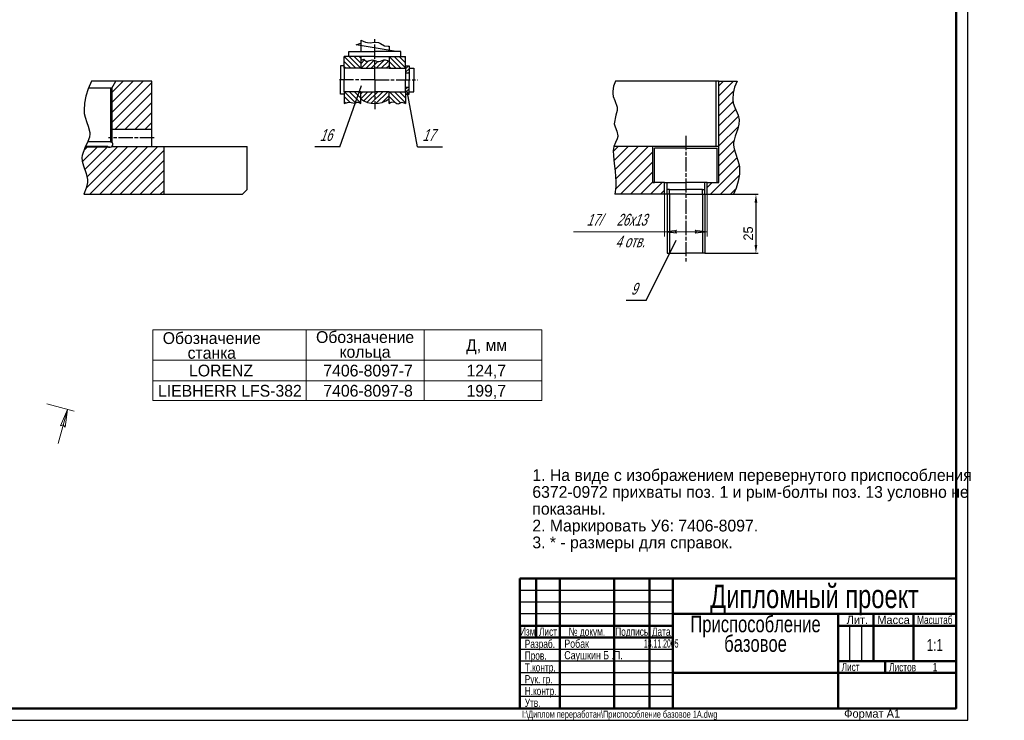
# Model space of a CAD drawing. Header units: millimetres. Extents: x 62 to 919, y 319 to 913.
# Tile 4 of 5: x 501 to 919, y 319 to 616. Entities that reach past the tile are written whole.
import ezdxf
from ezdxf.enums import TextEntityAlignment as Align

# ---------------------------------------------------------------- set-up
doc = ezdxf.new("R2010")
doc.units = ezdxf.units.MM
for name, pattern in [('AM_ISO08W050x2', [9, 6, -0.75, 1.5, -0.75]), ('K5LT_BASIC', [0]), ('K5LT_THIN', [0]), ('K5LT_THIN_INCLUDED_TO_HATCHING', [0])]:
    doc.linetypes.add(name, pattern=pattern)
for name, color, linetype, lineweight in [('AM_4', 3, 'Continuous', 25), ('AM_5', 3, 'Continuous', 25), ('AM_6', 2, 'Continuous', 35), ('AM_7', 4, 'AM_ISO08W050x2', 25), ('AM_8', 1, 'Continuous', 25)]:
    doc.layers.add(name, color=color, linetype=linetype, lineweight=lineweight)
doc.layers.add('LAYER0VIEW0', color=7, linetype='Continuous')
doc.styles.add('ACISOTS', font='aaa.shx')
doc.styles.add('K5_TEXTSTYLE', font='win_eskd.shx', dxfattribs={"width": 0.7, "oblique": 15, "bigfont": 'b_eskd.shx'})
doc.styles.get("Standard").update_dxf_attribs({"font": 'aaa.shx'})
doc.dimstyles.new('AM_ISO', dxfattribs={"dimtxt": 4, "dimasz": 3.5, "dimexe": 1, "dimexo": 0, "dimgap": 1.25, "dimtad": 1, "dimzin": 9, "dimtxsty": 'Standard', "dimcen": 0, "dimclrd": 3, "dimclre": 3, "dimclrt": 7, "dimadec": 0, "dimazin": 3, "dimtp": 0.1, "dimtm": 0.1, "dimtfac": 0.71, "dimtmove": 0, "dimatfit": 2, "dimldrblk": 'Сварка пр', "dimfxl": 0, "dimlwd": -1, "dimlwe": -1, "dimarcsym": 0})
pattern_1 = [(45, (62.8344, 315.4426), (-2.12132, 2.12132), [])]

# ---------------------------------------------------------------- blocks, each defined once
blk = doc.blocks.new('*D33')
at = {"layer": 'AM_5', "color": 3}
for p, q in [((791.93, 542.07), (814.63, 542.07)), ((813.63, 538.57), (813.63, 520.57)), ((791.93, 517.07), (814.63, 517.07))]:
    blk.add_line(p, q, dxfattribs=at)
for points in [[(813.05, 538.57), (814.21, 538.57), (813.63, 542.07)], [(813.05, 520.57), (814.21, 520.57), (813.63, 517.07)]]:
    blk.add_solid(points, dxfattribs=at)
at = {"layer": 'Defpoints', "color": 0}
for p in [(791.93, 542.07), (791.93, 517.07), (813.63, 517.07)]:
    blk.add_point(p, dxfattribs=at)
at = {"layer": 'AM_5', "color": 7, "insert": (810.38, 525.46), "char_height": 4, "attachment_point": 5, "rotation": 90}
blk.add_mtext('25', dxfattribs=at)
blk = doc.blocks.new('Сварка пр')
blk.add_hatch(color=3).paths.add_polyline_path([(-1.2, 0), (-1.2, -0.2), (0, 0)])
at = {"color": 3}
blk.add_lwpolyline([(0, 0), (-1.2, 0), (-1.2, -0.2), (0, 0)], dxfattribs=at)
blk = doc.blocks.new('A1')
at = {"color": 7}
blk.add_line((589, 5), (20, 5), dxfattribs=at)
at = {"color": 6, "lineweight": 25}
blk.add_lwpolyline([(0, 0), (841, 0), (841, 594), (0, 594)], close=True, dxfattribs=at)
at = {"color": 7, "lineweight": 50}
blk.add_lwpolyline([(20, 5), (836, 5), (836, 589), (20, 589)], dxfattribs=at)
at = {"color": 5, "lineweight": 35}
blk.add_text('Формат А1', height=3.5, dxfattribs=at).set_placement((788.55, 1.02))
at = {"color": 7, "lineweight": 70, "ltscale": 0.75, "width": 0.75}
blk.add_attdef('NUMB', text='', height=7, rotation=180, dxfattribs=at).set_placement((55, 582), align=Align.MIDDLE_CENTER)
blk = doc.blocks.new('SHTAMP СТУДЕНТ')
at = {"color": 7, "lineweight": 50}
for p, q in [((-185, 55), (0, 55)), ((-185, 55), (-185, 0)), ((-178, 30), (-178, 55)), ((-168, 0), (-168, 55)), ((-145, 0), (-145, 55)), ((-130, 0), (-130, 55)), ((-120, 0), (-120, 55)), ((-120, 40), (0, 40)), ((-50, 0), (-50, 40)), ((-35, 20), (-35, 40)), ((-18, 20), (-18, 40)), ((-185, 35), (-120, 35)), ((-50, 35), (0, 35)), ((-185, 30), (-120, 30)), ((-50, 20), (0, 20)), ((-30, 15), (-30, 20)), ((-120, 15), (0, 15))]:
    blk.add_line(p, q, dxfattribs=at)
for p, q in [((0, 0), (0, 55)), ((-185, 0), (0, 0))]:
    blk.add_line(p, q)
at = {"color": 6, "lineweight": 25}
for p, q in [((-120, 50), (-185, 50)), ((-120, 45), (-185, 45)), ((-120, 40), (-185, 40)), ((-45, 20), (-45, 35)), ((-40, 20), (-40, 35)), ((-120, 25), (-185, 25)), ((-120, 20), (-185, 20)), ((-120, 15), (-185, 15)), ((-120, 10), (-185, 10)), ((-120, 5), (-185, 5))]:
    blk.add_line(p, q, dxfattribs=at)
at = {"color": 5, "lineweight": 35}
for s, p in [(' Лит.', (-42.5, 37.5)), ('Масса', (-26.5, 37.5))]:
    blk.add_text(s, height=3.5, dxfattribs=at).set_placement(p, align=Align.MIDDLE_CENTER)
at = {"color": 5, "lineweight": 35, "width": 0.75}
for s, p in [('Масштаб', (-9, 37.5)), ('Изм', (-181.63, 32.59)), ('Лист', (-173, 32.5)), ('№ докум.', (-156.5, 32.5)), ('Подпись', (-137.5, 32.5)), ('Дата', (-125, 32.5))]:
    blk.add_text(s, height=3.5, dxfattribs=at).set_placement(p, align=Align.MIDDLE_CENTER)
for s, p in [('Разраб.', (-182.85, 25.6)), ('Пров.', (-182.85, 20.6)), ('Т.контр.', (-182.85, 15.6)), ('Лист', (-48.51, 15.78)), ('Листов', (-28.39, 15.68)), ('Рук. гр.', (-182.85, 10.6)), ('Н.контр.', (-182.85, 5.6)), ('Утв.', (-182.85, 0.6))]:
    blk.add_text(s, height=3.5, dxfattribs=at).set_placement(p)
at = {"color": 7, "lineweight": 70, "ltscale": 0.75, "width": 0.75}
for tag, height, p in [('NUMB', 10, (-60, 47.5)), ('NAME1', 7, (-85, 35.75)), ('NAME2', 7, (-85, 27.45)), ('NAME3', 7, (-85, 19.15))]:
    blk.add_attdef(tag, text='', height=height, dxfattribs=at).set_placement(p, align=Align.MIDDLE_CENTER)
at = {"color": 2, "width": 0.55}
blk.add_attdef('GEN-TITLE-DAT{2.7}', text='', height=3.5, dxfattribs=at).set_placement((-125, 27.5), align=Align.MIDDLE_CENTER)
at = {"color": 7, "width": 0.75, "flags": 12}
blk.add_attdef('GEN-TITLE-SCA{40.5}', text='', height=5, dxfattribs=at).set_placement((-8.99, 24.38), align=Align.CENTER)
at = {"color": 7, "lineweight": 35, "ltscale": 0.75, "width": 0.8}
blk.add_attdef('MASS', text='', height=5, dxfattribs=at).set_placement((-26.45, 24.38), align=Align.CENTER)
at = {"color": 1, "lineweight": 35, "ltscale": 0.75, "width": 0.8}
for tag, p in [('RAZRAB', (-166.08, 25.67)), ('PROVER', (-166.08, 20.78))]:
    blk.add_attdef(tag, p, '', height=3.5, dxfattribs=at)
at = {"color": 1, "lineweight": 35, "ltscale": 0.75, "width": 0.75}
for tag, p in [('LIST', (-35.97, 15.87)), ('LISTOV', (-8.91, 15.73))]:
    blk.add_attdef(tag, text='', height=3.5, dxfattribs=at).set_placement(p, align=Align.CENTER)
at = {"color": 7, "lineweight": 50, "ltscale": 0.75, "width": 0.75}
for tag, p in [('MATER1', (-98.43, 8.52)), ('MATER2', (-98.43, 1.52))]:
    blk.add_attdef(tag, p, '', height=5, dxfattribs=at)
blk.add_attdef('MATER', text='', height=5, dxfattribs=at).set_placement((-101.07, 5.22), align=Align.RIGHT)
at = {"color": 2, "width": 0.65}
blk.add_attdef('GEN-TITLE-DWG{40.5}', (-184, -4), '', height=3, dxfattribs=at)

msp = doc.modelspace()

# ---------------------------------------------------------------- hatches: boundary and pattern name
at = {"layer": 'AM_8'}
h = msp.add_hatch(dxfattribs=at)
h.set_pattern_fill('МЕТАЛЛ', color=256, style=0, pattern_type=0)
h.set_pattern_definition([(315, (62.8344, 315.4426), (1.0606602, 1.0606602), [])])
h.paths.add_polyline_path([(639.067, 595.55), (646.067, 595.55), (646.067, 599.021), (646.067, 600.55), (641.067, 600.55), (639.067, 600.55), (639.067, 596.55)])
h.paths.add_polyline_path([(639.067, 580.55), (640.5, 581.018), (641.191, 581.09), (641.951, 580.962), (643.448, 580.651), (644.016, 580.862), (644.585, 581.119), (644.891, 581.152), (645.635, 580.887), (646.067, 580.55), (646.067, 585.55), (639.067, 585.55), (639.067, 584.55)])
h.paths.add_polyline_path([(663.067, 600.55), (658.067, 600.55), (658.067, 595.55), (665.067, 595.55), (665.067, 596.55), (665.067, 600.55)])
h.paths.add_polyline_path([(658.067, 580.55), (659.165, 581.152), (659.967, 581.278), (660.499, 581.119), (661.411, 580.582), (661.912, 580.462), (662.422, 580.628), (663.46, 581.089), (663.482, 581.09), (664.391, 580.92), (665.067, 580.55), (665.067, 584.55), (665.067, 585.55), (658.067, 585.55)])
h = msp.add_hatch(dxfattribs=at)
h.set_pattern_fill('МЕТАЛЛ', color=256, style=0, pattern_type=0)
h.set_pattern_definition([(45, (62.8344, 315.4426), (-1.0606602, 1.0606602), [])])
h.paths.add_polyline_path([(646.067, 595.55), (652.067, 595.55), (658.067, 595.55), (658.067, 598.423), (656.891, 599.004), (656.365, 599.115), (655.674, 599.034), (654.595, 598.588), (653.664, 598.36), (652.849, 598.523), (651.422, 599.051), (650.902, 599.113), (650.204, 598.939), (648.826, 598.451), (648.521, 598.487), (648.109, 598.76), (647.329, 599.302), (646.679, 599.167), (646.067, 598.737)])
edge = h.paths.add_edge_path()
edge.add_arc((652.067, 590.55), 10, 233.1301, 306.8699)
edge.add_line((658.067, 582.55), (658.067, 585.55))
edge.add_line((658.067, 585.55), (652.067, 585.55))
edge.add_line((652.067, 585.55), (646.067, 585.55))
edge.add_line((646.067, 585.55), (646.067, 582.55))
h = msp.add_hatch(dxfattribs=at)
h.set_pattern_fill('МЕТАЛЛ', color=256, style=0, pattern_type=0)
h.set_pattern_definition([(45, (62.8344, 315.4426), (-0.7071068, 0.7071068), [])])
h.paths.add_polyline_path([(666.567, 593.55), (666.567, 596.55), (665.067, 596.55), (665.067, 595.55), (665.067, 593.55)])
h.paths.add_polyline_path([(666.567, 585.55), (666.567, 587.55), (665.067, 587.55), (665.067, 585.55), (665.067, 584.55), (666.567, 584.55)])
h = msp.add_hatch(dxfattribs=at)
h.set_pattern_fill('МЕТАЛЛ', color=256, style=0, pattern_type=0)
h.set_pattern_definition(pattern_1)
h.paths.add_polyline_path([(557.528, 569.721), (557.528, 590.066), (542.26, 590.066), (540.528, 587.066), (540.528, 569.721)])
edge = h.paths.add_edge_path()
edge.add_line((528.692, 542.066), (562.528, 542.066))
edge.add_line((562.528, 542.066), (562.528, 562.321))
edge.add_line((562.528, 562.321), (557.528, 562.321))
edge.add_line((557.528, 562.321), (540.528, 562.321))
edge.add_arc((539.701, 563.321), 1.298, 628.68163, 669.60266, ccw=False)
edge.add_line((539.671, 562.023), (529.248, 562.023))
edge.add_line((529.248, 562.023), (528.269, 559.725))
edge.add_line((528.269, 559.725), (527.851, 557.737))
edge.add_line((527.851, 557.737), (527.845, 557.634))
edge.add_line((527.845, 557.634), (527.958, 556.094))
edge.add_line((527.958, 556.094), (528.47, 554.178))
edge.add_line((528.47, 554.178), (529.576, 551.15))
edge.add_line((529.576, 551.15), (530.239, 548.31))
edge.add_line((530.239, 548.31), (530.208, 547.028))
edge.add_line((530.208, 547.028), (529.685, 544.615))
edge.add_line((529.685, 544.615), (528.747, 542.182))
edge.add_line((528.747, 542.182), (528.692, 542.066))
h = msp.add_hatch(dxfattribs=at)
h.set_pattern_fill('МЕТАЛЛ', color=256, style=0, pattern_type=0)
h.set_pattern_definition(pattern_1)
h.paths.add_polyline_path([(769.93, 547.066), (769.93, 562.321), (753.326, 562.321), (753.125, 560.664), (753.226, 558.531), (753.594, 555.07), (753.931, 551.922), (754.248, 548.863), (754.279, 547.348), (754.101, 543.945), (753.764, 542.066), (774.93, 542.066), (774.93, 547.066), (770.63, 547.066)])
h.paths.add_polyline_path([(804.169, 542.066), (805.457, 545.177), (806.282, 548.196), (806.682, 551.148), (806.702, 553.61), (806.427, 555.311), (805.699, 557.512), (804.14, 562.753), (804.125, 563.068), (804.271, 564.711), (804.835, 566.777), (806.07, 570.322), (806.533, 572.719), (806.53, 573.545), (806.242, 575.066), (805.495, 577.022), (803.867, 581.372), (803.782, 582.306), (803.952, 584.749), (804.527, 587.228), (805.533, 589.776), (805.674, 590.066), (797.93, 590.066), (797.93, 547.066), (792.93, 547.066), (792.93, 542.066)])

# ---------------------------------------------------------------- linework, layer by layer
for p, q in [((644.079, 605.491), (646.067, 606.114)), ((661.104, 602.55), (644.079, 605.491)), ((646.067, 607.466), (646.067, 602.55)), ((641.067, 602.55), (652.067, 602.55)), ((641.067, 600.55), (641.067, 602.55)), ((663.067, 602.55), (652.067, 602.55)), ((658.067, 604.891), (658.067, 602.55)), ((663.067, 600.55), (663.067, 602.55)), ((639.067, 596.55), (639.067, 600.55)), ((641.067, 600.55), (639.067, 600.55)), ((646.067, 600.55), (641.067, 600.55)), ((646.067, 600.55), (646.067, 599.021)), ((646.067, 600.55), (646.067, 595.55)), ((652.067, 600.55), (646.067, 600.55)), ((652.067, 600.55), (646.067, 600.55)), ((652.067, 600.55), (658.067, 600.55)), ((658.067, 600.55), (658.067, 595.55)), ((658.067, 600.55), (663.067, 600.55)), ((663.067, 600.55), (665.067, 600.55)), ((665.067, 596.55), (665.067, 600.55)), ((637.567, 596.55), (637.567, 593.55)), ((639.067, 596.55), (637.567, 596.55)), ((637.567, 593.55), (637.567, 590.55)), ((639.067, 595.55), (639.067, 596.55)), ((646.067, 595.55), (639.067, 595.55)), ((639.067, 595.55), (639.067, 593.55)), ((639.067, 593.55), (639.067, 590.55)), ((646.067, 595.55), (652.067, 595.55)), ((658.067, 595.55), (652.067, 595.55)), ((658.067, 595.55), (665.067, 595.55)), ((665.067, 596.55), (666.567, 596.55)), ((665.067, 595.55), (665.067, 596.55)), ((665.067, 595.55), (665.067, 593.55)), ((665.067, 593.55), (665.067, 590.55)), ((665.067, 593.55), (666.567, 593.55)), ((666.567, 596.55), (666.567, 593.55)), ((666.567, 595.55), (668.567, 595.55)), ((666.567, 593.55), (666.567, 590.55)), ((668.567, 595.55), (668.567, 590.55)), ((637.567, 587.55), (637.567, 590.55)), ((639.067, 587.55), (639.067, 590.55)), ((665.067, 587.55), (665.067, 590.55)), ((666.567, 587.55), (666.567, 590.55)), ((668.567, 585.55), (668.567, 590.55)), ((797.93, 590.066), (754.108, 590.066)), ((796.8, 562.321), (796.8, 590.066)), ((797.93, 547.066), (797.93, 590.066)), ((797.93, 590.066), (805.674, 590.066)), ((637.567, 584.55), (637.567, 587.55)), ((639.067, 584.55), (637.567, 584.55)), ((639.067, 585.55), (639.067, 587.55)), ((646.067, 585.55), (639.067, 585.55)), ((639.067, 585.55), (639.067, 584.55)), ((639.067, 584.55), (639.067, 580.55)), ((646.067, 585.55), (652.067, 585.55)), ((646.067, 580.55), (646.067, 585.55)), ((658.067, 585.55), (652.067, 585.55)), ((658.067, 585.55), (665.067, 585.55)), ((658.067, 580.55), (658.067, 585.55)), ((665.067, 587.55), (666.567, 587.55)), ((665.067, 585.55), (665.067, 587.55)), ((665.067, 585.55), (665.067, 584.55)), ((665.067, 584.55), (665.067, 580.55)), ((665.067, 584.55), (666.567, 584.55)), ((666.567, 584.55), (666.567, 587.55)), ((666.567, 585.55), (668.567, 585.55)), ((646.067, 580.55), (646.067, 582.08)), ((797.93, 562.321), (753.326, 562.321)), ((769.93, 547.066), (769.93, 562.321)), ((770.63, 547.066), (770.63, 561.621)), ((783.93, 561.621), (770.63, 561.621)), ((783.93, 561.621), (797.23, 561.621)), ((797.23, 547.066), (797.23, 561.621)), ((774.93, 547.066), (769.93, 547.066)), ((769.93, 547.066), (770.63, 547.066)), ((774.93, 547.066), (775.93, 547.066)), ((774.93, 542.066), (774.93, 547.066)), ((775.93, 547.066), (783.93, 547.066)), ((775.93, 542.066), (775.93, 547.066)), ((791.93, 547.066), (783.93, 547.066)), ((792.93, 547.066), (791.93, 547.066)), ((791.93, 542.066), (791.93, 547.066)), ((792.93, 547.066), (797.93, 547.066)), ((792.93, 542.066), (792.93, 547.066)), ((797.93, 547.066), (797.23, 547.066)), ((776.93, 544.066), (775.93, 544.066)), ((776.93, 544.066), (783.93, 544.066)), ((790.93, 544.066), (783.93, 544.066)), ((790.93, 544.066), (791.93, 544.066)), ((774.93, 542.066), (753.764, 542.066)), ((775.93, 542.066), (774.93, 542.066)), ((775.93, 542.066), (775.93, 517.066)), ((776.93, 542.066), (775.93, 542.066)), ((783.93, 542.066), (776.93, 542.066)), ((783.93, 542.066), (790.93, 542.066)), ((790.93, 542.066), (791.93, 542.066)), ((791.93, 542.066), (791.93, 517.066)), ((791.93, 542.066), (792.93, 542.066)), ((792.93, 542.066), (804.169, 542.066)), ((775.93, 517.066), (783.93, 517.066)), ((791.93, 517.066), (783.93, 517.066))]:
    msp.add_line(p, q)
at = {"linetype": 'K5LT_BASIC'}
for p, q in [((542.26, 590.066), (531.899, 590.066)), ((540.528, 587.066), (542.26, 590.066)), ((557.528, 590.066), (542.26, 590.066)), ((557.528, 562.321), (557.528, 590.066)), ((540.528, 587.066), (530.532, 587.066)), ((540.003, 587.066), (540.003, 564.321)), ((540.528, 587.066), (540.528, 564.321)), ((540.528, 569.721), (557.528, 569.721)), ((540.028, 564.321), (530.341, 564.321)), ((540.028, 564.321), (540.528, 564.321)), ((557.528, 562.321), (557.528, 566.021)), ((539.731, 562.023), (529.248, 562.023)), ((538.874, 562.321), (529.392, 562.321)), ((540.528, 562.321), (557.528, 562.321)), ((557.528, 562.321), (562.528, 562.321)), ((562.528, 562.321), (562.528, 542.066)), ((562.528, 562.321), (597.935, 562.321)), ((597.935, 544.066), (597.935, 562.321)), ((597.935, 544.066), (595.935, 542.066)), ((528.692, 542.066), (595.935, 542.066))]:
    msp.add_line(p, q, dxfattribs=at)
at = {"linetype": 'K5LT_THIN_INCLUDED_TO_HATCHING'}
msp.add_line((529.392, 562.321), (538.874, 562.321), dxfattribs=at)
at = {"lineweight": 0}
for p, q in [((513.023, 453.169), (524.614, 450.063)), ((517.834, 436.35), (521.716, 450.839)), ((518.821, 443.85), (521.716, 450.839)), ((521.716, 450.839), (520.729, 443.339)), ((519.969, 444.319), (518.821, 443.85)), ((520.729, 443.339), (519.969, 444.319))]:
    msp.add_line(p, q, dxfattribs=at)
msp.add_arc((652.067, 590.55), 10, 233.1301, 306.8699)
at = {"linetype": 'K5LT_BASIC'}
msp.add_arc((539.701, 563.321), 1.298, 230.39734, 50.39734, dxfattribs=at)
at = {"layer": 'AM_4', "color": 7, "linetype": 'K5LT_THIN'}
for p, q in [((776.93, 542.066), (776.93, 544.066)), ((790.93, 542.066), (790.93, 544.066)), ((776.93, 542.066), (776.93, 517.066)), ((790.93, 542.066), (790.93, 517.066))]:
    msp.add_line(p, q, dxfattribs=at)
at = {"layer": 'AM_4'}
for points in [[(646.067, 607.466), (648.037, 606.631), (648.927, 606.393), (650.064, 606.32), (651.844, 606.506), (653.628, 606.394), (654.506, 605.955), (656.136, 605.077), (657.681, 604.882), (658.067, 604.891)], [(646.067, 598.737), (646.912, 599.256), (647.341, 599.301), (647.701, 599.132), (648.363, 598.561), (648.539, 598.482), (649.09, 598.49), (649.965, 598.837), (650.928, 599.114), (651.738, 598.958), (653.13, 598.436), (653.691, 598.36), (654.453, 598.532), (655.818, 599.073), (656.386, 599.112), (657.484, 598.77), (658.067, 598.423)], [(531.899, 590.066), (530.448, 586.848), (529.471, 583.727), (528.928, 580.68), (528.796, 577.68), (528.864, 576.378), (529.188, 574.714), (529.99, 572.455), (530.545, 571.004), (531.201, 568.333), (531.223, 567.763), (531.023, 566.261), (530.392, 564.441), (529.097, 561.707), (527.943, 558.485), (527.845, 557.634), (527.961, 556.076), (528.49, 554.12), (529.662, 550.893), (530.236, 548.341), (530.208, 547.028), (529.685, 544.615), (528.746, 542.18), (528.692, 542.066)], [(754.108, 590.066), (753.293, 587.913), (752.931, 585.858), (752.905, 584.816), (753.128, 583.583), (753.808, 581.909), (754.798, 578.967), (754.728, 577.582), (754.254, 575.673), (753.594, 571.927), (753.889, 570.694), (754.688, 568.776), (755.15, 566.881), (755.137, 566.604), (754.857, 565.562), (754.092, 564.084), (753.318, 562.286), (753.123, 560.589), (753.244, 558.36), (753.594, 555.07), (753.945, 551.811), (754.279, 547.348), (754.211, 545.251), (753.764, 542.066)], [(805.674, 590.066), (804.594, 587.438), (803.977, 584.908), (803.781, 582.445), (803.784, 582.223), (804.001, 580.75), (804.653, 578.908), (806.05, 575.654), (806.524, 573.62), (806.536, 573.449), (806.433, 571.845), (805.924, 569.853), (804.798, 566.666), (804.151, 563.847), (804.128, 562.968), (804.377, 561.288), (805.07, 559.139), (806.578, 554.631), (806.707, 553.505), (806.638, 550.594), (806.167, 547.661), (805.28, 544.679), (804.169, 542.066)], [(639.067, 580.55), (640.5, 581.018), (641.191, 581.09), (641.951, 580.962), (643.448, 580.651), (644.016, 580.862), (644.585, 581.119), (644.891, 581.152), (645.635, 580.887), (646.067, 580.55)], [(658.067, 580.55), (659.165, 581.152), (659.967, 581.278), (660.499, 581.119), (661.411, 580.582), (661.912, 580.462), (662.422, 580.628), (663.46, 581.089), (663.482, 581.09), (664.391, 580.92), (665.067, 580.55)]]:
    msp.add_lwpolyline(points, dxfattribs=at)
at = {"layer": 'AM_5', "linetype": 'K5LT_THIN'}
for p, q in [((637.218, 562.159), (646.377, 588.229)), ((670.194, 562.159), (665.737, 585.86)), ((637.218, 562.159), (626.677, 562.159)), ((670.194, 562.159), (680.736, 562.159)), ((767.044, 497), (779.875, 522.662)), ((767.044, 497), (758.619, 497))]:
    msp.add_line(p, q, dxfattribs=at)
at = {"layer": 'AM_5', "color": 7, "lineweight": 0}
for p, q in [((774.93, 542.066), (774.93, 524.201)), ((792.93, 542.066), (792.93, 524.201)), ((736.253, 526.201), (774.93, 526.201)), ((774.93, 526.201), (779.93, 526.86)), ((774.93, 526.201), (792.93, 526.201)), ((779.93, 525.543), (774.93, 526.201)), ((779.93, 526.86), (779.43, 526.201)), ((779.43, 526.201), (779.93, 525.543)), ((787.93, 526.86), (792.93, 526.201)), ((788.43, 526.201), (787.93, 526.86)), ((787.93, 525.543), (788.43, 526.201)), ((792.93, 526.201), (787.93, 525.543))]:
    msp.add_line(p, q, dxfattribs=at)
at = {"layer": 'AM_5', "linetype": 'K5LT_BASIC', "lineweight": 0}
for p, q in [((557.911, 484.604), (722.911, 484.604)), ((557.911, 484.604), (557.911, 454.604)), ((722.911, 484.604), (722.911, 454.604)), ((557.911, 471.74), (722.911, 471.74)), ((557.911, 454.604), (722.911, 454.604))]:
    msp.add_line(p, q, dxfattribs=at)
at = {"layer": 'AM_5', "linetype": 'K5LT_THIN', "lineweight": 0}
for p, q in [((622.911, 484.604), (622.911, 454.604)), ((672.911, 484.604), (672.911, 454.604)), ((557.911, 463.011), (722.911, 463.011))]:
    msp.add_line(p, q, dxfattribs=at)
at = {"layer": 'AM_7'}
for p, q in [((652.067, 590.55), (652.067, 607.78)), ((652.067, 590.55), (636.47, 590.55)), ((652.067, 590.55), (670.194, 590.55)), ((652.067, 590.55), (652.067, 578.201)), ((558.441, 566.021), (539.081, 566.021)), ((783.93, 566.797), (783.93, 513.513))]:
    msp.add_line(p, q, dxfattribs=at)

# ---------------------------------------------------------------- block references
at = {"lineweight": 0}
msp.add_blockref('A1', (62.47, 319.137), dxfattribs=at)
ref = msp.add_blockref('SHTAMP СТУДЕНТ', (898.47, 324.137), dxfattribs=at)
ref.add_attrib('NUMB', 'Дипломный проект', dxfattribs={"color": 7, "lineweight": 70, "ltscale": 0.75, "height": 10, "width": 0.75}).set_placement((838.47, 371.637), align=Align.MIDDLE_CENTER)
ref.add_attrib('RAZRAB', 'Робак', (732.388, 349.805), dxfattribs={"color": 1, "lineweight": 35, "ltscale": 0.75, "height": 3.5, "width": 0.8})
ref.add_attrib('PROVER', 'Саушкин Б .П.', (732.391, 344.917), dxfattribs={"color": 1, "lineweight": 35, "ltscale": 0.75, "height": 3.5, "width": 0.8})
ref.add_attrib('NAME1', 'Приспособление', dxfattribs={"color": 7, "lineweight": 70, "ltscale": 0.75, "height": 7, "width": 0.75}).set_placement((813.47, 359.887), align=Align.MIDDLE_CENTER)
ref.add_attrib('NAME2', 'базовое', dxfattribs={"color": 7, "lineweight": 70, "ltscale": 0.75, "height": 7, "width": 0.75}).set_placement((813.47, 351.587), align=Align.MIDDLE_CENTER)
ref.add_attrib('MATER1', '%%u', (800.044, 332.653), dxfattribs={"color": 7, "lineweight": 50, "ltscale": 0.75, "height": 5, "width": 0.75})
ref.add_attrib('MATER2', '%%o', (800.044, 325.653), dxfattribs={"color": 7, "lineweight": 50, "ltscale": 0.75, "height": 5, "width": 0.75})
ref.add_attrib('GEN-TITLE-SCA{40.5}', '1:1', dxfattribs={"color": 7, "height": 5, "width": 0.75}).set_placement((889.482, 348.513), align=Align.CENTER)
ref.add_attrib('LISTOV', '1', dxfattribs={"color": 1, "lineweight": 35, "ltscale": 0.75, "height": 3.5, "width": 0.75}).set_placement((889.562, 339.867), align=Align.CENTER)
ref.add_attrib('GEN-TITLE-DAT{2.7}', '13.11.2005', dxfattribs={"color": 2, "height": 3.5, "width": 0.500796}).set_placement((773.47, 351.637), align=Align.MIDDLE_CENTER)
ref.add_attrib('GEN-TITLE-DWG{40.5}', 'I:\\Диплом переработан\\Приспособление базовое 1А.dwg', (714.47, 320.137), dxfattribs={"color": 2, "height": 3, "width": 0.65})

# ---------------------------------------------------------------- texts
at = {"layer": 'AM_5', "color": 7, "style": 'K5_TEXTSTYLE', "oblique": 20, "width": 0.7}
for s, p in [('16', (628.677, 564.694)), ('17', (672.194, 564.694)), ('9', (760.619, 499.534))]:
    msp.add_text(s, height=5, dxfattribs=at).set_placement(p)
at = {"layer": 'AM_5', "color": 7, "lineweight": 0, "style": 'K5_TEXTSTYLE', "oblique": 20, "width": 0.7}
for s, p in [('17/', (741.825, 528.789)), ('26х13', (754.525, 528.789)), ('4 отв.', (754.055, 519.6))]:
    msp.add_text(s, height=5, dxfattribs=at).set_placement(p)
at = {"layer": 'AM_6', "color": 7, "lineweight": 50, "char_height": 5, "width": 50, "attachment_point": 5, "line_spacing_factor": 0.75}
for s, insert in [('Обозначение станка', (582.911, 477.938)), ('Обозначение кольца', (647.911, 477.688))]:
    msp.add_mtext(s, dxfattribs=dict(at, insert=insert))
at = {"layer": 'LAYER0VIEW0', "lineweight": 0, "style": 'ACISOTS'}
for s, p in [('Д, мм', (690.737, 475.639)), ('LORENZ', (573.29, 464.842)), ('7406-8097-7', (630.22, 464.842)), ('124,7', (690.936, 464.842)), ('LIEBHERR LFS-382', (560.127, 456.274)), ('7406-8097-8', (630.22, 456.274)), ('199,7', (690.936, 456.274)), ('1. На виде с изображением перевернутого приспособления', (718.834, 420.52)), ('6372-0972 прихваты поз. 1 и рым-болты поз. 13 условно не', (718.834, 413.385)), ('показаны.', (718.834, 406.249)), ('2. Маркировать У6: 7406-8097.', (718.834, 399.113)), ('3. * - размеры для справок.', (718.834, 391.977))]:
    msp.add_text(s, height=5, dxfattribs=at).set_placement(p)

# ---------------------------------------------------------------- dimensions: what is measured, and where the dimension line sits
at = {"layer": 'AM_5'}
dim = msp.add_linear_dim(base=(813.629, 517.066), p1=(791.93, 542.066), p2=(791.93, 517.066), angle=90, dimstyle='AM_ISO', dxfattribs=at)
dim.commit()
dim.dimension.update_dxf_attribs({"geometry": '*D33', "text_midpoint": (813.629, 525.464), "dimtype": 160})

doc.saveas('drawing.dxf')
